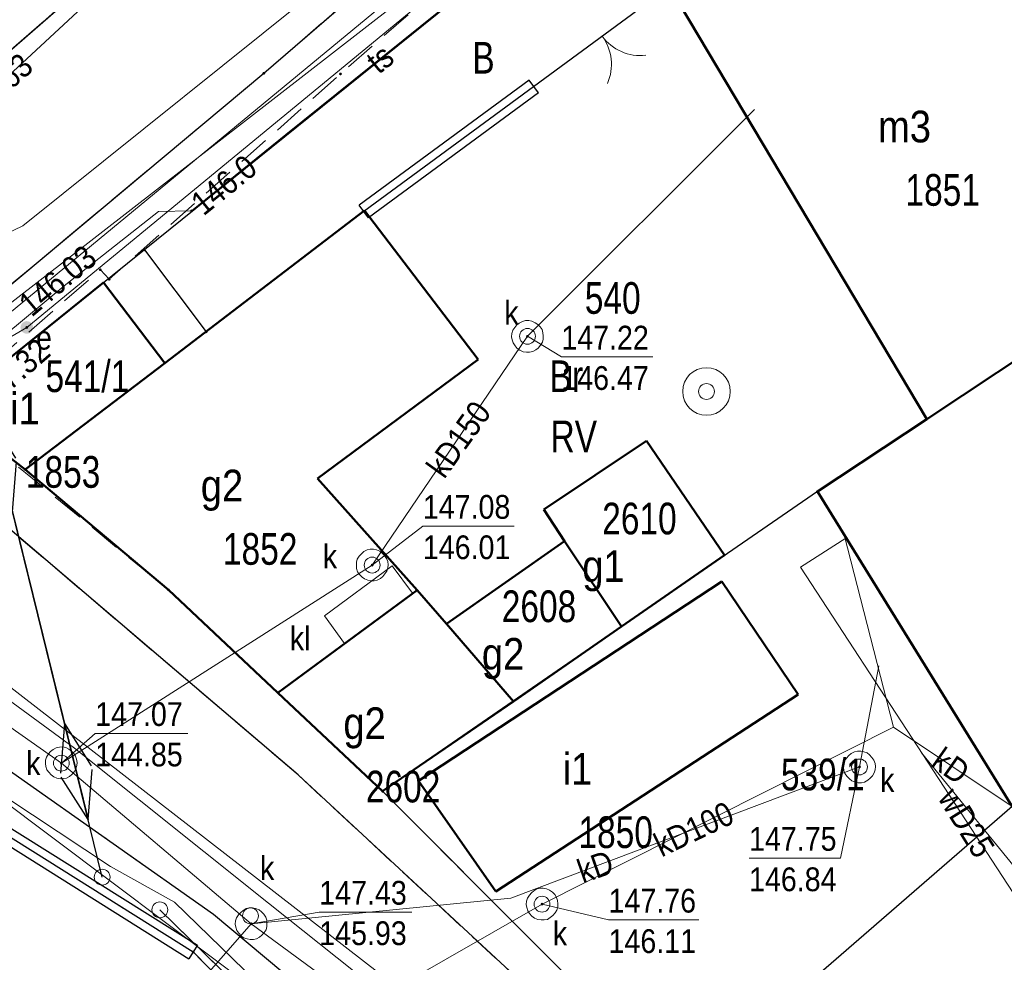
# Model space of a CAD drawing. Header units: metres. Extents: x 5552311 to 5555313, y 5709371 to 5712599.
# Tile 40 of 71: x 5554504 to 5554535, y 5710630 to 5710660. Entities that reach past the tile are written whole.
import ezdxf
from ezdxf.enums import TextEntityAlignment as Align

# ---------------------------------------------------------------- set-up
doc = ezdxf.new("R2010")
doc.units = ezdxf.units.M
doc.header["$MEASUREMENT"] = 0
for name, pattern in [('1.0_0.5', [1.5, 1, -0.5]), ('1.5_0.5', [2, 1.5, -0.5]), ('otob_500', [0]), ('otof_500', [0]), ('suep_nn_500', [0])]:
    doc.linetypes.add(name, pattern=pattern)
doc.layers.get('0').update_dxf_attribs({"color": 2, "linetype": 'CONTINUOUS', "lineweight": 5})
for name, color, linetype in [('203-punkt graniczny', 7, 'CONTINUOUS'), ('209-oznaczenie konturu klasyfikacyjnego', 7, 'CONTINUOUS'), ('210-oznaczenie konturu użytku gruntowego', 60, 'CONTINUOUS'), ('211-numer działki ewidencyjnej', 7, 'CONTINUOUS'), ('217-kontur klasyfikacyjny', 7, 'CONTINUOUS'), ('218-kontur użytku gruntowego', 60, 'CONTINUOUS'), ('219-działka ewidencyjna', 7, 'CONTINUOUS'), ('312-budynek ewidencyjny', 7, 'CONTINUOUS'), ('312-oznaczenie budynku ewidencyjnego', 7, 'CONTINUOUS'), ('312-oznaczenie budynku ewidencyjnego-Atr117', 7, 'CONTINUOUS'), ('brama', 7, 'CONTINUOUS'), ('chodnik', 7, 'CONTINUOUS'), ('elektroenergetyczne urządzenie techniczne', 7, 'CONTINUOUS'), ('elektroenergetyczne urządzenie techniczne-Atr17', 7, 'CONTINUOUS'), ('furtka', 7, 'CONTINUOUS'), ('jezdnia', 7, 'CONTINUOUS'), ('krawężnik', 7, 'CONTINUOUS'), ('osadnik  szambo', 7, 'CONTINUOUS'), ('osadnik  szambo-Atr17', 7, 'CONTINUOUS'), ('pikieta sztuczna', 7, 'CONTINUOUS'), ('pikieta sztuczna-Atr2', 7, 'CONTINUOUS'), ('przewód elektroenergetyczny niskiego napięcia', 7, 'CONTINUOUS'), ('przewód elektroenergetyczny podziemny', 7, 'CONTINUOUS'), ('przewód gazowy', 7, 'CONTINUOUS'), ('przewód kanalizacyjny', 7, 'CONTINUOUS'), ('przewód kanalizacyjny-Atr1', 7, 'CONTINUOUS'), ('przewód telekomunikacyjny podziemny', 7, 'CONTINUOUS'), ('przewód telekomunikacyjny podziemny-Atr1', 7, 'CONTINUOUS'), ('przewód wodociągowy', 7, 'CONTINUOUS'), ('przewód wodociągowy-Atr1', 7, 'CONTINUOUS'), ('rzedna', 7, 'CONTINUOUS'), ('rzedna-Atr2', 7, 'CONTINUOUS'), ('rzedna-Atr3', 7, 'CONTINUOUS'), ('studnia kanalizacyjna', 7, 'CONTINUOUS'), ('studnia zwykła', 7, 'CONTINUOUS'), ('słup przewodów napowietrznych', 7, 'CONTINUOUS'), ('właz do komory lub kanału - okrągły', 7, 'CONTINUOUS'), ('właz do komory lub kanału - okrągły-Atr17', 7, 'CONTINUOUS'), ('ściana oporowa (linia)', 7, 'CONTINUOUS')]:
    doc.layers.add(name, color=color, linetype=linetype)
doc.styles.get("Standard").update_dxf_attribs({"font": 'Working1250', "width": 0.75})
doc.linetypes.add('otdn_500', pattern='A,5,0,[21,ksztalty.shx,S=0.5,R=0,X=0,Y=0]', length=5)

# ---------------------------------------------------------------- blocks, each defined once
blk = doc.blocks.new('203')
at = {"linetype": 'Continuous', "lineweight": 0}
h = blk.add_hatch(color=94, dxfattribs=at)
edge = h.paths.add_edge_path()
edge.add_arc((0, 0), 0.045, 0, 360)
blk = doc.blocks.new('PW01')
at = {"linetype": 'Continuous', "lineweight": 13}
h = blk.add_hatch(color=0, dxfattribs=at)
edge = h.paths.add_edge_path()
edge.add_arc((0, 0), 0.045, 0, 360)
blk = doc.blocks.new('US22')
at = {"color": 0, "linetype": 'Continuous', "lineweight": 13}
blk.add_circle((0, 0), 0.25, dxfattribs=at)
blk = doc.blocks.new('OK02')
at = {"color": 0, "linetype": 'Continuous', "lineweight": 0}
for centre, start, end in [((-1.5, 0), 0, 60), ((1.5, 0), 120, 180)]:
    blk.add_arc(centre, 1.5, start, end, dxfattribs=at)
blk = doc.blocks.new('US25')
at = {"linetype": 'Continuous', "lineweight": 0}
h = blk.add_hatch(color=0, dxfattribs=at)
edge = h.paths.add_edge_path()
edge.add_arc((0, 0), 0.2, 0, 360)
blk = doc.blocks.new('US15')
at = {"color": 0, "linetype": 'Continuous', "lineweight": 13}
blk.add_circle((0, 0), 0.25, dxfattribs=at)
blk = doc.blocks.new('SUEP1')
at = {"color": 0, "linetype": 'Continuous'}
for p, q in [((5, 0), (3.5, 0.5)), ((15, 0), (13.5, 0.5)), ((0, 0), (5, 0)), ((5, 0), (3.5, -0.5)), ((5, 0), (15, 0)), ((15, 0), (13.5, -0.5))]:
    blk.add_line(p, q, dxfattribs=at)
blk = doc.blocks.new('US13')
at = {"color": 0, "linetype": 'Continuous', "lineweight": 13}
for radius in [0.75, 0.25]:
    blk.add_circle((0, 0), radius, dxfattribs=at)

msp = doc.modelspace()

# ---------------------------------------------------------------- linework, layer by layer
at = {"layer": '217-kontur klasyfikacyjny', "color": 3, "linetype": 'Continuous', "lineweight": 18, "flags": 128}
for points in [[(5554524.56, 5710660.65), (5554514.88, 5710653.53)], [(5554514.88, 5710653.53), (5554509.9, 5710649.73)], [(5554529.19, 5710644.69), (5554541.56, 5710652.89)], [(5554509.9, 5710649.73), (5554504.19, 5710645.39)], [(5554504.19, 5710645.39), (5554508.71, 5710641.59)], [(5554515.47, 5710635.23), (5554529.19, 5710644.69)], [(5554508.71, 5710641.59), (5554515.47, 5710635.23)]]:
    msp.add_lwpolyline(points, dxfattribs=at)
at = {"layer": '218-kontur użytku gruntowego', "linetype": 'Continuous', "lineweight": 9, "flags": 128}
for points in [[(5554530.8, 5710670.73), (5554507.95, 5710652.32)], [(5554507.95, 5710652.32), (5554530.8, 5710670.73)], [(5554524.56, 5710660.65), (5554514.88, 5710653.53)], [(5554514.88, 5710653.53), (5554524.56, 5710660.65)], [(5554514.88, 5710653.53), (5554509.9, 5710649.73)], [(5554509.9, 5710649.73), (5554514.88, 5710653.53)], [(5554529.19, 5710644.69), (5554541.56, 5710652.89)], [(5554541.56, 5710652.89), (5554529.19, 5710644.69)], [(5554507.95, 5710652.32), (5554501.72, 5710647.31)], [(5554501.72, 5710647.31), (5554507.95, 5710652.32)], [(5554509.9, 5710649.73), (5554504.19, 5710645.39)], [(5554504.19, 5710645.39), (5554509.9, 5710649.73)], [(5554501.72, 5710647.31), (5554504.19, 5710645.39)], [(5554504.19, 5710645.39), (5554501.72, 5710647.31)], [(5554504.19, 5710645.39), (5554508.71, 5710641.59)], [(5554508.71, 5710641.59), (5554504.19, 5710645.39)], [(5554515.47, 5710635.23), (5554529.19, 5710644.69)], [(5554529.19, 5710644.69), (5554515.47, 5710635.23)], [(5554508.71, 5710641.59), (5554515.47, 5710635.23)], [(5554515.47, 5710635.23), (5554508.71, 5710641.59)], [(5554509.49, 5710630.16), (5554496.02, 5710638.61)], [(5554496.02, 5710638.61), (5554509.49, 5710630.16)], [(5554515.47, 5710635.23), (5554524.94, 5710625.74)], [(5554524.94, 5710625.74), (5554515.47, 5710635.23)], [(5554513.5, 5710626.07), (5554509.49, 5710630.16)], [(5554509.49, 5710630.16), (5554513.5, 5710626.07)]]:
    msp.add_lwpolyline(points, dxfattribs=at)
at = {"layer": '219-działka ewidencyjna', "color": 94, "linetype": 'Continuous', "lineweight": 30, "flags": 128}
for points in [[(5554530.8, 5710670.73), (5554507.95, 5710652.32)], [(5554524.56, 5710660.65), (5554514.88, 5710653.53)], [(5554514.88, 5710653.53), (5554509.9, 5710649.73)], [(5554541.56, 5710652.89), (5554529.19, 5710644.69)], [(5554507.95, 5710652.32), (5554501.72, 5710647.31)], [(5554507.95, 5710652.32), (5554509.9, 5710649.73)], [(5554509.9, 5710649.73), (5554504.19, 5710645.39)], [(5554501.72, 5710647.31), (5554504.19, 5710645.39)], [(5554504.19, 5710645.39), (5554508.71, 5710641.59)], [(5554529.19, 5710644.69), (5554515.47, 5710635.23)], [(5554508.71, 5710641.59), (5554515.47, 5710635.23)], [(5554496.02, 5710638.61), (5554509.49, 5710630.16)], [(5554515.47, 5710635.23), (5554524.94, 5710625.74)], [(5554535.34, 5710634.75), (5554524.94, 5710625.74)], [(5554509.49, 5710630.16), (5554513.5, 5710626.07)]]:
    msp.add_lwpolyline(points, dxfattribs=at)
at = {"layer": '312-budynek ewidencyjny', "color": 8, "linetype": 'Continuous', "lineweight": 50, "flags": 128}
for points in [[(5554532.65, 5710646.98), (5554524.29, 5710661.01)], [(5554508.6, 5710648.74), (5554514.9, 5710653.56)], [(5554514.9, 5710653.56), (5554518.49, 5710648.86)], [(5554541.56, 5710652.89), (5554532.65, 5710646.98)], [(5554532.65, 5710646.98), (5554541.56, 5710652.89)], [(5554501.72, 5710647.31), (5554506.66, 5710651.29)], [(5554506.66, 5710651.29), (5554508.6, 5710648.74)], [(5554508.6, 5710648.74), (5554504.19, 5710645.39)], [(5554504.19, 5710645.39), (5554508.6, 5710648.74)], [(5554518.49, 5710648.86), (5554513.41, 5710645.1)], [(5554504.19, 5710645.39), (5554501.72, 5710647.31)], [(5554529.19, 5710644.69), (5554532.65, 5710646.98)], [(5554520.56, 5710644.12), (5554523.8, 5710646.29)], [(5554523.8, 5710646.29), (5554526.26, 5710642.68)], [(5554508.71, 5710641.59), (5554504.19, 5710645.39)], [(5554513.41, 5710645.1), (5554516.56, 5710641.58)], [(5554535.34, 5710634.75), (5554529.19, 5710644.69)], [(5554521.21, 5710643.13), (5554520.56, 5710644.12)], [(5554517.49, 5710640.52), (5554521.21, 5710643.13)], [(5554521.21, 5710643.13), (5554523.01, 5710640.43)], [(5554523.01, 5710640.43), (5554521.21, 5710643.13)], [(5554526.26, 5710642.68), (5554523.01, 5710640.43)], [(5554512.16, 5710638.34), (5554508.71, 5710641.59)], [(5554516.56, 5710641.58), (5554512.16, 5710638.34)], [(5554512.16, 5710638.34), (5554516.56, 5710641.58)], [(5554516.56, 5710641.58), (5554517.49, 5710640.52)], [(5554516.6, 5710635.56), (5554526.17, 5710641.85)], [(5554526.17, 5710641.85), (5554528.58, 5710638.29)], [(5554517.49, 5710640.52), (5554519.6, 5710638.07)], [(5554519.6, 5710638.07), (5554517.49, 5710640.52)], [(5554523.01, 5710640.43), (5554519.6, 5710638.07)], [(5554515.47, 5710635.23), (5554512.16, 5710638.34)], [(5554528.58, 5710638.29), (5554519.04, 5710632.07)], [(5554519.6, 5710638.07), (5554515.47, 5710635.23)], [(5554519.04, 5710632.07), (5554516.6, 5710635.56)]]:
    msp.add_lwpolyline(points, dxfattribs=at)
at = {"layer": 'brama', "color": 8, "linetype": 'otob_500', "lineweight": 18, "flags": 128}
msp.add_lwpolyline([(5554524.56, 5710660.65), (5554520.24, 5710657.47)], dxfattribs=at)
at = {"layer": 'chodnik', "color": 8, "linetype": '1.0_0.5', "lineweight": 18, "flags": 128}
for points in [[(5554528.82, 5710684.19), (5554520.79, 5710675.95), (5554520.28, 5710674.67), (5554514.97, 5710669.61), (5554513.24, 5710668.05), (5554507.46, 5710662.87), (5554506.67, 5710663.84), (5554501.67, 5710660.73), (5554502.47, 5710658.5), (5554492.75, 5710650.38), (5554487.47, 5710646.11), (5554486.58, 5710646.11), (5554478.55, 5710643.26), (5554473.4, 5710642.68), (5554473.42, 5710642.28), (5554475.08, 5710642.25), (5554477.43, 5710642.29), (5554478.94, 5710642.57), (5554485.69, 5710644.79), (5554487.11, 5710645.3), (5554488.04, 5710645.72), (5554489.25, 5710646.55), (5554494.7, 5710651.01), (5554503.12, 5710658.09), (5554509.44, 5710663.6), (5554512.43, 5710666.27), (5554515.19, 5710668.72), (5554518.24, 5710671.52), (5554530.25, 5710683.47)], [(5554512.8, 5710635.75), (5554524.55, 5710624.85), (5554530.05, 5710619.41), (5554530.03, 5710620.64), (5554524.94, 5710625.74), (5554515.47, 5710635.23), (5554512.16, 5710638.34), (5554508.71, 5710641.59), (5554501.72, 5710647.31), (5554501.74, 5710647.49), (5554506.56, 5710651.69), (5554506.84, 5710651.39), (5554514.14, 5710657.87), (5554517.69, 5710660.98), (5554520.33, 5710663.34), (5554523.22, 5710666.06), (5554526.11, 5710668.82), (5554528.36, 5710670.84), (5554529.03, 5710671.24), (5554529.76, 5710671.31), (5554530.52, 5710671.07), (5554530.8, 5710670.73), (5554532.79, 5710667.47), (5554541.56, 5710652.89), (5554547.67, 5710642.69), (5554553.68, 5710632.82), (5554554.72, 5710631.1), (5554558.98, 5710624.01), (5554563.19, 5710617.09), (5554569.05, 5710607.39), (5554573.43, 5710600.07), (5554575.05, 5710600.93), (5554559.54, 5710626.42), (5554537.42, 5710662.74), (5554532.38, 5710671.27), (5554531.57, 5710672.26), (5554530.95, 5710672.75), (5554529.97, 5710673.11), (5554529.11, 5710673.02), (5554528.16, 5710672.64), (5554527.35, 5710672.08), (5554526.61, 5710671.37), (5554525.09, 5710670.03), (5554519.99, 5710665.18), (5554517.05, 5710662.45), (5554514.76, 5710660.52), (5554511.72, 5710657.89), (5554500.93, 5710648.88), (5554500.28, 5710648.12), (5554500.08, 5710647.64), (5554500.15, 5710647.09), (5554500.62, 5710646.44), (5554500.99, 5710645.81)], [(5554455.14, 5710617.32), (5554455.65, 5710617.65), (5554463.94, 5710622.68), (5554476.1, 5710629.88), (5554489.68, 5710635.99), (5554495.2, 5710638.19), (5554496.02, 5710638.61), (5554509.49, 5710630.16), (5554513.5, 5710626.07), (5554526.47, 5710613.03), (5554527.96, 5710614.63), (5554515.02, 5710627.26), (5554510.13, 5710631.35), (5554499.52, 5710638.82), (5554497.4, 5710639.85), (5554495.36, 5710640.22), (5554493.53, 5710640.11), (5554490.93, 5710638.9), (5554480.55, 5710633.59), (5554457.51, 5710620.02), (5554455.64, 5710618.96), (5554455.12, 5710618.2)]]:
    msp.add_lwpolyline(points, close=True, dxfattribs=at)
at = {"layer": 'furtka', "color": 8, "linetype": 'otof_500', "lineweight": 18, "flags": 128}
msp.add_lwpolyline([(5554513.5, 5710626.07), (5554509.49, 5710630.16)], dxfattribs=at)
at = {"layer": 'jezdnia', "color": 8, "linetype": '1.5_0.5', "lineweight": 18, "flags": 128}
msp.add_lwpolyline([(5554552.05, 5710711.22), (5554552.63, 5710709.3), (5554552.53, 5710707.06), (5554552.16, 5710705.41), (5554551.51, 5710704.05), (5554550.31, 5710702.54), (5554547.38, 5710699.78), (5554530.25, 5710683.47), (5554518.24, 5710671.52), (5554515.19, 5710668.72), (5554512.43, 5710666.27), (5554509.44, 5710663.6), (5554503.12, 5710658.09), (5554494.7, 5710651.01), (5554489.25, 5710646.55), (5554488.04, 5710645.72), (5554487.11, 5710645.3), (5554485.69, 5710644.79), (5554478.94, 5710642.57), (5554477.43, 5710642.29), (5554475.08, 5710642.25), (5554473.42, 5710642.28), (5554472.43, 5710638.71), (5554473.93, 5710638.51), (5554474.43, 5710637.77), (5554474.72, 5710636.97), (5554474.66, 5710636.42), (5554473.93, 5710635.73), (5554466.73, 5710630.76), (5554450.45, 5710621.12), (5554425.4, 5710609.05), (5554418.6, 5710605.89), (5554417.15, 5710605.26), (5554415.76, 5710605.21), (5554414.27, 5710606.27), (5554419.6, 5710598.38), (5554419.68, 5710600.26), (5554420.54, 5710601.39), (5554426.32, 5710604.38), (5554450.17, 5710615.94), (5554455.64, 5710618.96), (5554457.51, 5710620.02), (5554470.33, 5710627.61), (5554480.55, 5710633.59), (5554490.93, 5710638.9), (5554493.53, 5710640.11), (5554500.28, 5710648.12), (5554500.93, 5710648.88), (5554511.72, 5710657.89), (5554514.76, 5710660.52), (5554517.05, 5710662.45), (5554519.99, 5710665.18), (5554525.09, 5710670.03), (5554526.61, 5710671.37), (5554527.35, 5710672.08), (5554528.16, 5710672.64), (5554535.47, 5710679.96), (5554536.25, 5710680.82), (5554537.58, 5710682.07), (5554542.1, 5710686.33), (5554551.5, 5710695.18), (5554553.01, 5710696.3), (5554554.52, 5710697.03), (5554556.44, 5710697.5), (5554558.78, 5710696.84), (5554560.73, 5710695.29)], close=True, dxfattribs=at)
at = {"layer": 'krawężnik', "color": 8, "linetype": 'Continuous', "lineweight": 25, "flags": 128}
for points in [[(5554473.42, 5710642.28), (5554475.08, 5710642.25), (5554477.43, 5710642.29), (5554478.94, 5710642.57), (5554485.69, 5710644.79), (5554487.11, 5710645.3), (5554488.04, 5710645.72), (5554489.25, 5710646.55), (5554494.7, 5710651.01), (5554503.12, 5710658.09), (5554509.44, 5710663.6), (5554512.43, 5710666.27), (5554515.19, 5710668.72), (5554518.24, 5710671.52), (5554530.25, 5710683.47)], [(5554500.93, 5710648.88), (5554511.72, 5710657.89), (5554514.76, 5710660.52), (5554517.05, 5710662.45), (5554519.99, 5710665.18), (5554525.09, 5710670.03), (5554526.61, 5710671.37), (5554527.35, 5710672.08), (5554528.16, 5710672.64), (5554529.11, 5710673.02), (5554529.97, 5710673.11), (5554530.95, 5710672.75), (5554531.57, 5710672.26), (5554532.38, 5710671.27), (5554537.42, 5710662.74), (5554559.54, 5710626.42), (5554575.05, 5710600.93)], [(5554530.05, 5710619.41), (5554524.55, 5710624.85), (5554512.8, 5710635.75), (5554500.99, 5710645.81)], [(5554455.14, 5710617.32), (5554455.12, 5710618.2), (5554455.64, 5710618.96), (5554457.51, 5710620.02), (5554470.33, 5710627.61), (5554480.55, 5710633.59), (5554490.93, 5710638.9), (5554493.53, 5710640.11), (5554495.36, 5710640.22), (5554497.4, 5710639.85), (5554499.52, 5710638.82), (5554503.8, 5710635.81), (5554510.13, 5710631.35), (5554515.02, 5710627.26), (5554527.96, 5710614.63)]]:
    msp.add_lwpolyline(points, dxfattribs=at)
at = {"layer": 'osadnik  szambo', "color": 34, "linetype": 'Continuous', "lineweight": 18, "flags": 128}
msp.add_lwpolyline([(5554514.27, 5710639.9), (5554513.63, 5710640.77), (5554515.77, 5710642.35), (5554516.41, 5710641.48)], close=True, dxfattribs=at)
at = {"layer": 'przewód elektroenergetyczny niskiego napięcia', "color": 1, "linetype": 'suep_nn_500', "lineweight": 18, "flags": 128}
for points in [[(5554502.59, 5710648.91), (5554506.62, 5710632.52)], [(5554508.44, 5710631.49), (5554532.32, 5710608.15)]]:
    msp.add_lwpolyline(points, dxfattribs=at)
at = {"layer": 'przewód elektroenergetyczny podziemny', "color": 1, "linetype": 'Continuous', "lineweight": 18, "flags": 128}
for points in [[(5554743.5, 5710651.51), (5554730.66, 5710642.4), (5554721.73, 5710637.34), (5554709.05, 5710631.46), (5554706.29, 5710636.77), (5554691.58, 5710629.29), (5554676.4, 5710622.17), (5554643.26, 5710604.68), (5554631.88, 5710599.03), (5554628.03, 5710604.51), (5554618.42, 5710600.52), (5554598.73, 5710590.31), (5554584.04, 5710584.65), (5554571.96, 5710604.65), (5554563.95, 5710617.02), (5554555.71, 5710632), (5554544.41, 5710649.74), (5554530.65, 5710671.55), (5554500.98, 5710648.51)], [(5554504.24, 5710649.87), (5554528.14, 5710669.55), (5554531.49, 5710666.81)], [(5554502.59, 5710648.91), (5554504.24, 5710649.87)]]:
    msp.add_lwpolyline(points, dxfattribs=at)
at = {"layer": 'przewód gazowy', "color": 40, "linetype": 'Continuous', "lineweight": 18, "flags": 128}
for points in [[(5554488.82, 5710645.34), (5554495.46, 5710648.91), (5554504.11, 5710653.08), (5554514.25, 5710661.21), (5554514.95, 5710661.77), (5554529.15, 5710674.27)], [(5554551.07, 5710569), (5554550.86, 5710569.57), (5554550.6, 5710570.22), (5554547.31, 5710580.39), (5554544.51, 5710589.04), (5554543.57, 5710590.91), (5554533.45, 5710607.71), (5554532.65, 5710608.63), (5554531.56, 5710609.35), (5554526.69, 5710614.14), (5554513.31, 5710627.45), (5554508.9, 5710631.73), (5554506.88, 5710632.86), (5554498.68, 5710638.29), (5554494.54, 5710642.3), (5554491.65, 5710640.51), (5554490.8, 5710641.88), (5554488.82, 5710645.34)]]:
    msp.add_lwpolyline(points, dxfattribs=at)
at = {"layer": 'przewód kanalizacyjny', "color": 34, "linetype": 'Continuous', "lineweight": 18, "flags": 128}
for points in [[(5554527.21, 5710656.75), (5554520.04, 5710649.59), (5554515.14, 5710642.37), (5554505.33, 5710636.12)], [(5554403.43, 5710635.81), (5554421.1, 5710605.89), (5554436.67, 5710613.08), (5554452.64, 5710620.71), (5554475.58, 5710633.69), (5554493.24, 5710644.62), (5554505.33, 5710636.12), (5554511.32, 5710631.05), (5554532.54, 5710615.46), (5554538.01, 5710606.53), (5554542.3, 5710598.85), (5554545.18, 5710592.28), (5554547.72, 5710585.05), (5554551.08, 5710576.4), (5554560.88, 5710550.1), (5554563.42, 5710544.78), (5554570, 5710519.72), (5554571.02, 5710502.86)], [(5554531.59, 5710637.25), (5554530.04, 5710643.32)], [(5554515.93, 5710629.05), (5554498.05, 5710642.9), (5554494.02, 5710642.62), (5554493.13, 5710642.63), (5554470.02, 5710641.98), (5554450.65, 5710640.72), (5554445.72, 5710640.39), (5554434.44, 5710639.3), (5554418.83, 5710637.96), (5554391.77, 5710636.28), (5554394.11, 5710633.44), (5554408.36, 5710616.21), (5554419.48, 5710601.47)], [(5554511.32, 5710631.05), (5554519.52, 5710631.86), (5554530.52, 5710636), (5554531.13, 5710639.19)], [(5554515.93, 5710629.05), (5554520.5, 5710631.67), (5554531.59, 5710637.25)], [(5554531.59, 5710637.25), (5554535.34, 5710634.75)], [(5554503.32, 5710621.91), (5554511.32, 5710631.05)]]:
    msp.add_lwpolyline(points, dxfattribs=at)
at = {"layer": 'przewód telekomunikacyjny podziemny', "color": 30, "linetype": 'Continuous', "lineweight": 18, "flags": 128}
for points in [[(5554501.94, 5710648.88), (5554519.53, 5710663.4), (5554530.11, 5710671.94), (5554531, 5710673.56), (5554536.55, 5710676.08), (5554536.3, 5710676.65), (5554535.82, 5710677.8), (5554535.72, 5710679.29), (5554536.75, 5710680.99), (5554542.91, 5710685.24), (5554553.83, 5710692.66), (5554559.08, 5710696.19)], [(5554537.92, 5710674.67), (5554530.79, 5710670.77), (5554529.6, 5710669.94), (5554525.93, 5710666.98), (5554522.13, 5710664.1), (5554517.19, 5710659.8), (5554512.42, 5710655.96), (5554509.44, 5710653.55), (5554508.4, 5710653.53), (5554505.47, 5710651.22), (5554502.92, 5710649.11), (5554502.59, 5710648.91)]]:
    msp.add_lwpolyline(points, dxfattribs=at)
at = {"layer": 'przewód wodociągowy', "color": 5, "linetype": 'Continuous', "lineweight": 18, "flags": 128}
for points in [[(5554498.62, 5710674.03), (5554507.86, 5710661.71), (5554494.11, 5710648.96), (5554493.78, 5710647.89), (5554493.68, 5710645.44)], [(5554490.54, 5710648.69), (5554493.68, 5710645.44), (5554505.75, 5710636.59), (5554511.87, 5710631.7), (5554529.21, 5710617.9), (5554531.99, 5710615.11), (5554537.27, 5710606.13), (5554541.5, 5710598.47), (5554544.47, 5710591.82), (5554546.87, 5710584.79), (5554550.6, 5710576.15), (5554553.2, 5710569.14)], [(5554536.98, 5710630.88), (5554536.38, 5710630.48), (5554528.66, 5710642.3), (5554530.09, 5710643.22)], [(5554468.69, 5710632.57), (5554472.46, 5710628.26), (5554492.19, 5710638.67), (5554495.71, 5710639.34), (5554499.63, 5710637.83), (5554515.94, 5710625.59), (5554524.67, 5710616.86), (5554538.15, 5710629.14)], [(5554543.8, 5710638.06), (5554535.96, 5710632.17), (5554532.48, 5710636.45)]]:
    msp.add_lwpolyline(points, dxfattribs=at)
at = {"layer": 'rzedna-Atr2', "color": 8, "lineweight": 5, "flags": 128}
for points in [[(5554520.04, 5710649.59), (5554521.11, 5710648.94), (5554524.001, 5710648.94)], [(5554515.14, 5710642.37), (5554516.74, 5710643.6), (5554519.62, 5710643.6)], [(5554505.33, 5710636.12), (5554506.4, 5710637.06), (5554509.317, 5710637.06)], [(5554530.52, 5710636), (5554529.92, 5710633.12), (5554527.034, 5710633.12)], [(5554520.5, 5710631.67), (5554522.6, 5710631.17), (5554525.454, 5710631.17)], [(5554511.32, 5710631.05), (5554513.47, 5710631.42), (5554516.387, 5710631.42)]]:
    msp.add_lwpolyline(points, dxfattribs=at)
at = {"layer": 'studnia kanalizacyjna', "color": 34, "linetype": 'Continuous', "lineweight": 18, "flags": 128}
for points in [[(5554520.54, 5710649.6), (5554520.54, 5710649.5), (5554520.51, 5710649.4), (5554520.45, 5710649.31), (5554520.38, 5710649.22), (5554520.3, 5710649.16), (5554520.21, 5710649.11), (5554520.11, 5710649.09), (5554520.01, 5710649.09), (5554519.91, 5710649.1), (5554519.8, 5710649.15), (5554519.72, 5710649.21), (5554519.65, 5710649.29), (5554519.59, 5710649.38), (5554519.56, 5710649.48), (5554519.54, 5710649.57), (5554519.55, 5710649.68), (5554519.58, 5710649.78), (5554519.64, 5710649.87), (5554519.71, 5710649.95), (5554519.78, 5710650.01), (5554519.88, 5710650.06), (5554519.98, 5710650.09), (5554520.08, 5710650.09), (5554520.18, 5710650.07), (5554520.28, 5710650.02), (5554520.37, 5710649.96), (5554520.44, 5710649.89), (5554520.5, 5710649.8), (5554520.53, 5710649.7)], [(5554515.18, 5710642.87), (5554515.28, 5710642.85), (5554515.38, 5710642.81), (5554515.46, 5710642.75), (5554515.53, 5710642.67), (5554515.59, 5710642.58), (5554515.63, 5710642.48), (5554515.64, 5710642.38), (5554515.63, 5710642.28), (5554515.6, 5710642.18), (5554515.54, 5710642.09), (5554515.48, 5710642.01), (5554515.4, 5710641.95), (5554515.3, 5710641.89), (5554515.2, 5710641.87), (5554515.1, 5710641.87), (5554515, 5710641.89), (5554514.9, 5710641.94), (5554514.82, 5710641.99), (5554514.74, 5710642.07), (5554514.68, 5710642.16), (5554514.65, 5710642.26), (5554514.64, 5710642.36), (5554514.65, 5710642.46), (5554514.67, 5710642.56), (5554514.73, 5710642.65), (5554514.8, 5710642.73), (5554514.88, 5710642.8), (5554514.98, 5710642.85), (5554515.08, 5710642.87)], [(5554505.83, 5710636.14), (5554505.82, 5710636.04), (5554505.79, 5710635.94), (5554505.73, 5710635.84), (5554505.66, 5710635.76), (5554505.59, 5710635.7), (5554505.49, 5710635.65), (5554505.39, 5710635.63), (5554505.29, 5710635.62), (5554505.19, 5710635.64), (5554505.09, 5710635.69), (5554505.01, 5710635.75), (5554504.93, 5710635.83), (5554504.87, 5710635.91), (5554504.84, 5710636.01), (5554504.83, 5710636.11), (5554504.83, 5710636.21), (5554504.86, 5710636.31), (5554504.92, 5710636.41), (5554504.99, 5710636.49), (5554505.07, 5710636.55), (5554505.17, 5710636.6), (5554505.27, 5710636.62), (5554505.37, 5710636.63), (5554505.47, 5710636.61), (5554505.57, 5710636.56), (5554505.65, 5710636.5), (5554505.72, 5710636.42), (5554505.78, 5710636.34), (5554505.81, 5710636.24)], [(5554531.02, 5710636.01), (5554531.01, 5710635.91), (5554530.98, 5710635.81), (5554530.93, 5710635.72), (5554530.86, 5710635.64), (5554530.78, 5710635.58), (5554530.68, 5710635.52), (5554530.58, 5710635.5), (5554530.48, 5710635.5), (5554530.38, 5710635.52), (5554530.28, 5710635.56), (5554530.2, 5710635.62), (5554530.13, 5710635.7), (5554530.06, 5710635.79), (5554530.03, 5710635.89), (5554530.02, 5710635.99), (5554530.03, 5710636.09), (5554530.05, 5710636.19), (5554530.11, 5710636.28), (5554530.18, 5710636.36), (5554530.26, 5710636.42), (5554530.36, 5710636.48), (5554530.46, 5710636.5), (5554530.56, 5710636.5), (5554530.66, 5710636.48), (5554530.76, 5710636.44), (5554530.84, 5710636.38), (5554530.91, 5710636.3), (5554530.97, 5710636.21), (5554531.01, 5710636.11)], [(5554521, 5710631.68), (5554521, 5710631.58), (5554520.97, 5710631.48), (5554520.91, 5710631.39), (5554520.84, 5710631.31), (5554520.76, 5710631.25), (5554520.67, 5710631.19), (5554520.57, 5710631.17), (5554520.47, 5710631.17), (5554520.37, 5710631.19), (5554520.26, 5710631.23), (5554520.18, 5710631.29), (5554520.11, 5710631.37), (5554520.05, 5710631.46), (5554520.02, 5710631.56), (5554520, 5710631.66), (5554520.01, 5710631.76), (5554520.04, 5710631.86), (5554520.1, 5710631.95), (5554520.17, 5710632.03), (5554520.24, 5710632.09), (5554520.34, 5710632.15), (5554520.44, 5710632.17), (5554520.54, 5710632.17), (5554520.64, 5710632.15), (5554520.74, 5710632.11), (5554520.83, 5710632.05), (5554520.9, 5710631.97), (5554520.96, 5710631.88), (5554520.99, 5710631.78)], [(5554511.29, 5710630.55), (5554511.19, 5710630.57), (5554511.08, 5710630.61), (5554511, 5710630.67), (5554510.93, 5710630.75), (5554510.87, 5710630.84), (5554510.84, 5710630.94), (5554510.82, 5710631.04), (5554510.83, 5710631.14), (5554510.86, 5710631.24), (5554510.92, 5710631.33), (5554510.99, 5710631.41), (5554511.07, 5710631.47), (5554511.16, 5710631.53), (5554511.26, 5710631.55), (5554511.36, 5710631.55), (5554511.46, 5710631.53), (5554511.57, 5710631.49), (5554511.65, 5710631.43), (5554511.72, 5710631.35), (5554511.78, 5710631.26), (5554511.81, 5710631.16), (5554511.82, 5710631.06), (5554511.82, 5710630.96), (5554511.79, 5710630.86), (5554511.73, 5710630.77), (5554511.66, 5710630.69), (5554511.58, 5710630.63), (5554511.49, 5710630.57), (5554511.39, 5710630.55)]]:
    msp.add_lwpolyline(points, close=True, dxfattribs=at)
at = {"layer": 'ściana oporowa (linia)', "color": 8, "linetype": 'otdn_500'}
for p, q in [((5554520.092, 5710657.671), (5554514.732, 5710653.731)), ((5554496.007, 5710638.322), (5554509.357, 5710629.948))]:
    msp.add_line(p, q, dxfattribs=at)
at = {"layer": 'ściana oporowa (linia)', "color": 8, "linetype": 'Continuous'}
for p, q in [((5554520.24, 5710657.47), (5554520.092, 5710657.671)), ((5554520.388, 5710657.269), (5554520.24, 5710657.47)), ((5554514.88, 5710653.53), (5554514.732, 5710653.731)), ((5554515.028, 5710653.329), (5554514.88, 5710653.53)), ((5554509.49, 5710630.16), (5554509.357, 5710629.948)), ((5554509.623, 5710630.372), (5554509.49, 5710630.16))]:
    msp.add_line(p, q, dxfattribs=at)
at = {"layer": 'ściana oporowa (linia)', "color": 8}
for p, q in [((5554520.388, 5710657.269), (5554515.028, 5710653.329)), ((5554496.033, 5710638.898), (5554509.623, 5710630.372))]:
    msp.add_line(p, q, dxfattribs=at)

# ---------------------------------------------------------------- block references
at = {"layer": '203-punkt graniczny', "color": 8, "linetype": 'Continuous', "lineweight": 18}
for p in [(5554514.88, 5710653.53), (5554507.95, 5710652.32), (5554509.9, 5710649.73), (5554504.19, 5710645.39), (5554529.19, 5710644.69), (5554508.71, 5710641.59), (5554515.47, 5710635.23), (5554509.49, 5710630.16)]:
    msp.add_blockref('203', p, dxfattribs=at)
at = {"layer": 'brama', "color": 8, "linetype": 'Continuous', "lineweight": 18, "rotation": 216.357}
msp.add_blockref('OK02', (5554522.4, 5710659.06), dxfattribs=at)
at = {"layer": 'elektroenergetyczne urządzenie techniczne', "color": 1, "linetype": 'Continuous', "lineweight": 18}
msp.add_blockref('US25', (5554504.24, 5710649.87), dxfattribs=at)
at = {"layer": 'pikieta sztuczna', "color": 8, "linetype": 'Continuous', "lineweight": 13}
for p in [(5554511.72, 5710657.89), (5554514.14, 5710657.87), (5554506.56, 5710651.69), (5554506.84, 5710651.39)]:
    msp.add_blockref('PW01', p, dxfattribs=at)
at = {"layer": 'przewód elektroenergetyczny niskiego napięcia', "color": 1, "linetype": 'Continuous', "lineweight": 18}
for p, rotation in [((5554502.59, 5710648.91), 283.8140000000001), ((5554506.62, 5710632.52), 103.814), ((5554508.44, 5710631.49), 315.655)]:
    msp.add_blockref('SUEP1', p, dxfattribs=dict(at, rotation=rotation))
at = {"layer": 'rzedna', "color": 30, "linetype": 'Continuous', "lineweight": 18}
msp.add_blockref('PW01', (5554509.44, 5710653.55), dxfattribs=at)
at = {"layer": 'rzedna', "color": 1, "linetype": 'Continuous', "lineweight": 18}
msp.add_blockref('PW01', (5554504.24, 5710649.87), dxfattribs=at)
at = {"layer": 'rzedna', "color": 34, "linetype": 'Continuous', "lineweight": 18}
for p in [(5554520.04, 5710649.59), (5554515.14, 5710642.37), (5554505.33, 5710636.12), (5554530.52, 5710636), (5554520.5, 5710631.67), (5554511.32, 5710631.05)]:
    msp.add_blockref('PW01', p, dxfattribs=at)
at = {"layer": 'studnia zwykła', "color": 5, "linetype": 'Continuous', "lineweight": 18}
msp.add_blockref('US13', (5554525.69, 5710647.85), dxfattribs=at)
at = {"layer": 'słup przewodów napowietrznych', "color": 8, "linetype": 'Continuous', "lineweight": 18}
for p in [(5554506.62, 5710632.52), (5554508.44, 5710631.49)]:
    msp.add_blockref('US15', p, dxfattribs=at)
at = {"layer": 'właz do komory lub kanału - okrągły', "color": 8, "linetype": 'Continuous', "lineweight": 18}
for p in [(5554520.04, 5710649.59), (5554515.14, 5710642.37), (5554505.33, 5710636.12), (5554530.52, 5710636), (5554520.5, 5710631.67), (5554511.3, 5710631.3)]:
    msp.add_blockref('US22', p, dxfattribs=at)

# ---------------------------------------------------------------- texts
at = {"layer": '209-oznaczenie konturu klasyfikacyjnego', "color": 3, "linetype": 'Continuous', "lineweight": 18, "width": 0.79}
msp.add_text('RV', height=1, dxfattribs=at).set_placement((5554520.77, 5710646.93), align=Align.TOP_LEFT)
at = {"layer": '210-oznaczenie konturu użytku gruntowego', "linetype": 'Continuous', "lineweight": 18, "width": 0.79}
for s, p in [('B', (5554518.3, 5710657.88)), ('Br', (5554520.74, 5710647.83))]:
    msp.add_text(s, height=1, dxfattribs=at).set_placement(p)
at = {"layer": '211-numer działki ewidencyjnej', "color": 94, "linetype": 'Continuous', "lineweight": 30, "width": 0.79}
for s, p in [('540', (5554521.85, 5710650.3)), ('541/1', (5554504.83, 5710647.83)), ('539/1', (5554528.04, 5710635.26))]:
    msp.add_text(s, height=1, dxfattribs=at).set_placement(p)
at = {"layer": '312-oznaczenie budynku ewidencyjnego', "color": 8, "linetype": 'Continuous', "lineweight": 18, "width": 0.79}
for s, p in [('1851', (5554531.97, 5710654.71)), ('1853', (5554504.21, 5710645.81)), ('2610', (5554522.4, 5710644.34)), ('1852', (5554510.43, 5710643.38)), ('2608', (5554519.23, 5710641.57)), ('2602', (5554514.94, 5710635.88)), ('1850', (5554521.65, 5710634.44))]:
    msp.add_text(s, height=1, dxfattribs=at).set_placement(p, align=Align.TOP_LEFT)
at = {"layer": '312-oznaczenie budynku ewidencyjnego-Atr117', "color": 8, "width": 0.9}
for s, p in [('m3', (5554531.94, 5710656.21)), ('i1', (5554504.18, 5710647.31)), ('g2', (5554510.4, 5710644.88)), ('g1', (5554522.44, 5710642.34)), ('g2', (5554519.27, 5710639.57)), ('g2', (5554514.9, 5710637.38)), ('i1', (5554521.62, 5710635.94))]:
    msp.add_text(s, height=1, dxfattribs=at).set_placement(p, align=Align.MIDDLE_CENTER)
at = {"layer": 'elektroenergetyczne urządzenie techniczne-Atr17', "color": 1, "width": 0.9}
msp.add_text('e', height=0.75, dxfattribs=at).set_placement((5554504.53, 5710649.92), align=Align.TOP_LEFT)
at = {"layer": 'osadnik  szambo-Atr17', "color": 34, "width": 0.9}
msp.add_text('kl', height=0.75, dxfattribs=at).set_placement((5554512.54, 5710639.68))
at = {"layer": 'pikieta sztuczna-Atr2', "color": 8, "width": 0.9}
msp.add_text('147.32', height=0.75, rotation=41.067, dxfattribs=at).set_placement((5554502.96, 5710647.2))
at = {"layer": 'przewód kanalizacyjny-Atr1', "color": 34, "width": 0.9}
for s, rotation, p in [('kD150', 54.47, (5554517.11, 5710645.28)), ('kD', 325.039, (5554532.95, 5710636.35)), ('kD100', 25.388, (5554524.11, 5710633.48)), ('kD', 19.329, (5554521.66, 5710632.67))]:
    msp.add_text(s, height=0.75, rotation=rotation, dxfattribs=at).set_placement(p, align=Align.MIDDLE_LEFT)
at = {"layer": 'przewód telekomunikacyjny podziemny-Atr1', "color": 30, "width": 0.9}
msp.add_text('ts', height=0.75, rotation=38.835, dxfattribs=at).set_placement((5554515.11, 5710658.13), align=Align.MIDDLE_LEFT)
at = {"layer": 'przewód wodociągowy-Atr1', "color": 5, "width": 0.9}
for s, rotation, p in [('wD63', 41.519, (5554502.52, 5710656.77)), ('wD25', 301.82, (5554533.29, 5710635.22))]:
    msp.add_text(s, height=0.75, rotation=rotation, dxfattribs=at).set_placement(p, align=Align.MIDDLE_LEFT)
at = {"layer": 'rzedna-Atr2', "color": 30, "lineweight": 5, "width": 0.9}
msp.add_text('146.0', height=0.75, rotation=38.963, dxfattribs=at).set_placement((5554509.58, 5710653.66), align=Align.MIDDLE_LEFT)
at = {"layer": 'rzedna-Atr2', "color": 1, "lineweight": 5, "width": 0.9}
msp.add_text('146.03', height=0.75, rotation=39.998, dxfattribs=at).set_placement((5554503.91, 5710650.75), align=Align.TOP_LEFT)
at = {"layer": 'rzedna-Atr2', "color": 34, "lineweight": 5, "width": 0.9}
for s, p in [('147.22', (5554521.11, 5710648.948)), ('147.08', (5554516.74, 5710643.607)), ('147.07', (5554506.4, 5710637.067)), ('147.75', (5554527.034, 5710633.128)), ('147.43', (5554513.47, 5710631.428)), ('147.76', (5554522.6, 5710631.178))]:
    msp.add_text(s, height=0.75, dxfattribs=at).set_placement(p, align=Align.BOTTOM_LEFT)
at = {"layer": 'rzedna-Atr3', "color": 34, "lineweight": 5, "width": 0.9}
for s, p in [('146.47', (5554521.11, 5710647.673)), ('146.01', (5554516.74, 5710642.332)), ('144.85', (5554506.4, 5710635.792)), ('146.84', (5554527.034, 5710631.853)), ('145.93', (5554513.47, 5710630.152)), ('146.11', (5554522.6, 5710629.902))]:
    msp.add_text(s, height=0.75, dxfattribs=at).set_placement(p, align=Align.BOTTOM_LEFT)
at = {"layer": 'właz do komory lub kanału - okrągły-Atr17', "color": 8, "width": 0.9}
for p in [(5554519.31, 5710649.96), (5554513.58, 5710642.27), (5554504.22, 5710635.74), (5554531.17, 5710635.21), (5554511.6, 5710632.43), (5554520.84, 5710630.37)]:
    msp.add_text('k', height=0.75, dxfattribs=at).set_placement(p)

doc.saveas('drawing.dxf')
